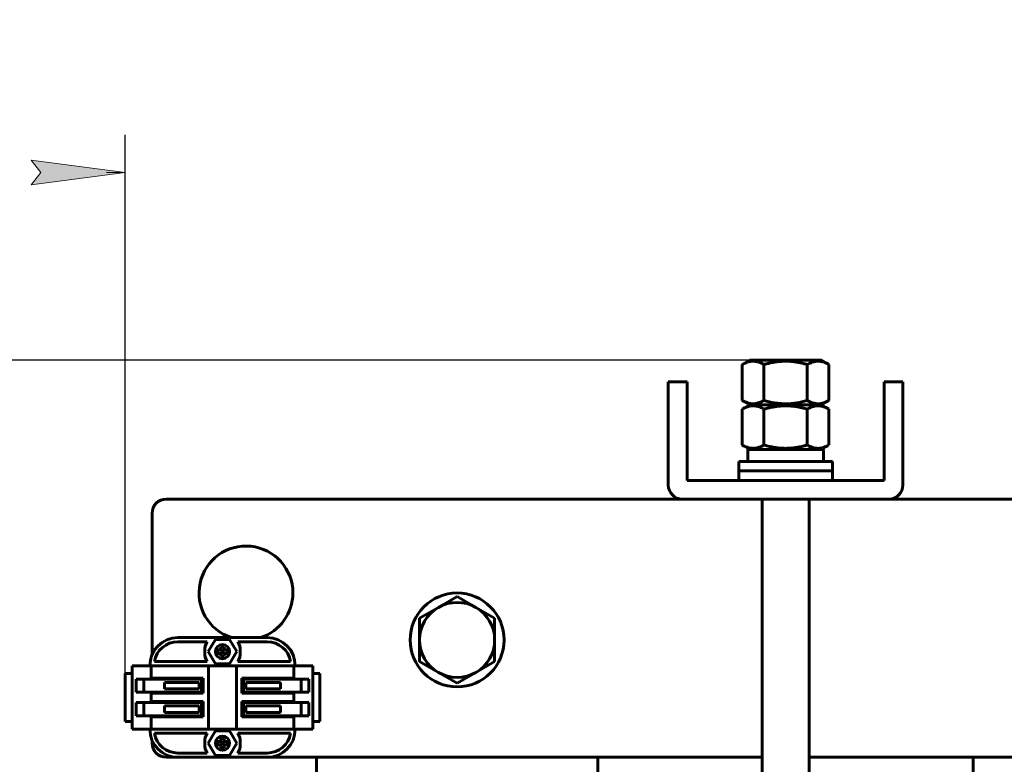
# Model space of a CAD drawing. Header units: millimetres. Extents: x 0 to 297, y 0 to 420.
# Tile 4 of 15: x 104 to 156, y 191 to 230. Entities that reach past the tile are written whole.
import ezdxf

# ---------------------------------------------------------------- set-up
doc = ezdxf.new("R2010")
doc.units = ezdxf.units.MM
doc.linetypes.add('K5LT_BASIC', pattern=[0])
doc.linetypes.add('K5LT_THIN', pattern=[0])
doc.layers.add('Системный слой', color=7, linetype='Continuous')
doc.styles.add('KDIMTEXTSTYLE', font='GOST_AU.SHX', dxfattribs={"width": 0.96, "oblique": 15, "height": 5})
doc.dimstyles.new('KDIMSTYLE (0.25)', dxfattribs={"dimtxt": 5, "dimasz": 1, "dimexe": 2, "dimexo": 0, "dimgap": 1, "dimtad": 1, "dimlfac": 4, "dimtxsty": 'KDIMTEXTSTYLE', "dimsah": 1, "dimcen": 0, "dimdle": 1, "dimadec": 0, "dimazin": 0, "dimtfac": 0.667, "dimtmove": 0, "dimatfit": 3, "dimfxl": 1, "dimtvp": 1, "dimtolj": 1, "dimtzin": 0, "dimarcsym": 0})

# ---------------------------------------------------------------- blocks, each defined once
blk = doc.blocks.new('U16')
at = {"layer": 'Системный слой', "color": 150, "linetype": 'K5LT_BASIC', "lineweight": 60, "true_color": 0x0080ff}
for p, q in [((134.835, 190.089), (134.835, 191.214)), ((134.835, 184.464), (134.835, 188.589)), ((134.835, 136.214), (134.835, 142.964))]:
    blk.add_line(p, q, dxfattribs=at)
blk = doc.blocks.new('U17')
at = {"layer": 'Системный слой', "color": 150, "linetype": 'K5LT_BASIC', "lineweight": 60, "true_color": 0x0080ff}
for p, q in [((119.835, 191.214), (119.835, 184.464)), ((119.835, 142.964), (119.835, 136.214))]:
    blk.add_line(p, q, dxfattribs=at)
blk = doc.blocks.new('U24')
at = {"layer": 'Системный слой', "color": 150, "linetype": 'K5LT_BASIC', "lineweight": 60, "true_color": 0x0080ff}
for p, q in [((142.929, 209.989), (143.882, 209.989)), ((143.882, 209.989), (146.741, 209.989))]:
    blk.add_line(p, q, dxfattribs=at)
blk = doc.blocks.new('U41')
at = {"layer": 'Системный слой', "color": 150, "linetype": 'K5LT_BASIC', "lineweight": 60, "true_color": 0x0080ff}
for p, q in [((154.835, 191.214), (154.835, 190.089)), ((154.835, 188.589), (154.835, 184.464)), ((154.835, 142.964), (154.835, 136.214))]:
    blk.add_line(p, q, dxfattribs=at)
blk = doc.blocks.new('U49')
at = {"layer": 'Системный слой', "color": 150, "linetype": 'K5LT_BASIC', "lineweight": 60, "true_color": 0x0080ff}
for p, q in [((142.335, 206.964), (146.928, 206.964)), ((146.928, 206.964), (147.335, 206.964))]:
    blk.add_line(p, q, dxfattribs=at)
blk = doc.blocks.new('U50')
at = {"layer": 'Системный слой', "color": 150, "linetype": 'K5LT_BASIC', "lineweight": 60, "true_color": 0x0080ff}
for p, q in [((142.335, 206.464), (146.928, 206.464)), ((146.928, 206.464), (147.335, 206.464))]:
    blk.add_line(p, q, dxfattribs=at)
blk = doc.blocks.new('U51')
at = {"layer": 'Системный слой', "color": 150, "linetype": 'K5LT_BASIC', "lineweight": 60, "true_color": 0x0080ff}
for p, q in [((111.085, 204.214), (111.085, 196.688)), ((111.085, 192.114), (111.085, 191.964))]:
    blk.add_line(p, q, dxfattribs=at)
blk = doc.blocks.new('U52')
at = {"layer": 'Системный слой', "color": 150, "linetype": 'K5LT_BASIC', "lineweight": 60, "true_color": 0x0080ff}
for p, q in [((139.335, 204.964), (111.835, 204.964)), ((174.335, 204.964), (150.335, 204.964))]:
    blk.add_line(p, q, dxfattribs=at)
blk = doc.blocks.new('U53')
at = {"layer": 'Системный слой', "color": 150, "linetype": 'K5LT_BASIC', "lineweight": 60, "true_color": 0x0080ff}
for start, end in [(0, 251.8051), (288.1949, 0)]:
    blk.add_arc((116.085, 199.964), 2.5, start, end, dxfattribs=at)
blk = doc.blocks.new('U54')
at = {"layer": 'Системный слой', "color": 150, "linetype": 'K5LT_BASIC', "lineweight": 60, "true_color": 0x0080ff}
for p, q in [((111.835, 191.214), (112.46, 191.214)), ((117.21, 191.214), (143.585, 191.214)), ((146.085, 191.214), (178.585, 191.214))]:
    blk.add_line(p, q, dxfattribs=at)
blk = doc.blocks.new('U55')
at = {"layer": 'Системный слой', "color": 150, "linetype": 'K5LT_BASIC', "lineweight": 60, "true_color": 0x0080ff}
for p, q in [((111.028, 194.126), (111.028, 194.183)), ((111.028, 193.369), (111.028, 193.426))]:
    blk.add_line(p, q, dxfattribs=at)
blk = doc.blocks.new('U56')
at = {"layer": 'Системный слой', "color": 150, "linetype": 'K5LT_BASIC', "lineweight": 60, "true_color": 0x0080ff}
for p, q in [((118.642, 194.183), (118.642, 194.126)), ((118.642, 193.426), (118.642, 193.369))]:
    blk.add_line(p, q, dxfattribs=at)
blk = doc.blocks.new('U57')
at = {"layer": 'Системный слой', "color": 150, "linetype": 'K5LT_BASIC', "lineweight": 60, "true_color": 0x0080ff}
for p, q in [((111.028, 195.376), (111.028, 195.433)), ((111.028, 194.619), (111.028, 194.676))]:
    blk.add_line(p, q, dxfattribs=at)
blk = doc.blocks.new('U58')
at = {"layer": 'Системный слой', "color": 150, "linetype": 'K5LT_BASIC', "lineweight": 60, "true_color": 0x0080ff}
for p, q in [((118.642, 195.433), (118.642, 195.376)), ((118.642, 194.676), (118.642, 194.619))]:
    blk.add_line(p, q, dxfattribs=at)
blk = doc.blocks.new('U60')
at = {"layer": 'Системный слой', "color": 150, "linetype": 'K5LT_BASIC', "lineweight": 60, "true_color": 0x0080ff}
for p, q in [((143.585, 204.964), (143.585, 190.089)), ((143.585, 188.589), (143.585, 126.089)), ((143.585, 117.939), (143.585, 117.614))]:
    blk.add_line(p, q, dxfattribs=at)
blk = doc.blocks.new('U61')
at = {"layer": 'Системный слой', "color": 150, "linetype": 'K5LT_BASIC', "lineweight": 60, "true_color": 0x0080ff}
for p, q in [((146.085, 204.964), (146.085, 190.089)), ((146.085, 188.589), (146.085, 126.089)), ((146.085, 117.939), (146.085, 117.614))]:
    blk.add_line(p, q, dxfattribs=at)
blk = doc.blocks.new('KDIMARROW_01')
at = {"layer": 'Системный слой'}
blk.add_hatch(color=0, dxfattribs=at).paths.add_polyline_path([(-5, -0.658), (0, 0), (-5, 0.658), (-4.5, 0)])
at = {"layer": 'Системный слой', "color": 0, "linetype": 'K5LT_THIN', "lineweight": 18}
for p, q in [((-4.5, 0), (-5, 0.658)), ((-5, 0.658), (0, 0)), ((0, 0), (-5, -0.658)), ((-5, -0.658), (-4.5, 0)), ((0, 0), (-1, 0))]:
    blk.add_line(p, q, dxfattribs=at)

msp = doc.modelspace()

# ---------------------------------------------------------------- linework, layer by layer
at = {"layer": 'Системный слой', "color": 150, "linetype": 'K5LT_BASIC', "lineweight": 60, "true_color": 0x0080ff}
for p, q in [((142.9287, 212.3639), (142.5256, 212.1311)), ((142.5256, 212.1311), (142.5256, 210.2216)), ((142.9287, 212.3639), (146.7412, 212.3639)), ((143.6803, 212.1311), (143.6803, 210.2216)), ((145.9897, 212.1311), (145.9897, 210.2216)), ((146.7412, 212.3639), (147.1444, 212.1311)), ((147.1444, 212.1311), (147.1444, 210.2216)), ((138.585, 210.4639), (138.585, 211.2139)), ((138.585, 211.2139), (139.585, 211.2139)), ((139.585, 211.2139), (139.585, 210.4639)), ((150.085, 211.2139), (151.085, 211.2139)), ((150.085, 210.4639), (150.085, 211.2139)), ((151.085, 211.2139), (151.085, 210.4639)), ((138.585, 210.4639), (138.585, 205.7139)), ((139.585, 205.9639), (139.585, 210.4639)), ((150.085, 210.4639), (150.085, 205.9639)), ((151.085, 205.7139), (151.085, 210.4639)), ((142.9287, 209.9889), (142.5256, 210.2216)), ((142.9287, 209.9889), (142.5256, 209.7561)), ((142.9287, 209.9889), (146.7412, 209.9889)), ((146.7412, 209.9889), (147.1444, 210.2216)), ((146.7412, 209.9889), (147.1444, 209.7561)), ((142.5256, 209.7561), (142.5256, 207.8466)), ((143.6803, 209.7561), (143.6803, 207.8466)), ((145.9897, 209.7561), (145.9897, 207.8466)), ((147.1444, 209.7561), (147.1444, 207.8466)), ((142.9287, 207.6139), (142.5256, 207.8466)), ((146.7412, 207.6139), (147.1444, 207.8466)), ((142.8225, 206.9639), (142.8225, 207.6139)), ((142.8225, 207.6139), (146.8475, 207.6139)), ((146.8475, 206.9639), (146.8475, 207.6139)), ((142.335, 206.4639), (142.335, 206.9639)), ((147.335, 206.4639), (147.335, 206.9639)), ((142.335, 205.9639), (142.335, 206.4639)), ((142.335, 206.4639), (147.335, 206.4639)), ((147.335, 205.9639), (147.335, 206.4639)), ((150.085, 205.9639), (139.585, 205.9639)), ((139.335, 204.9639), (150.335, 204.9639)), ((127.335, 199.7733), (126.335, 199.1959)), ((128.335, 199.1959), (127.335, 199.7733)), ((126.335, 199.1959), (125.335, 198.6186)), ((129.335, 198.6186), (128.335, 199.1959)), ((125.335, 198.6186), (125.335, 197.4639)), ((129.335, 197.4639), (129.335, 198.6186)), ((112.46, 197.5889), (117.21, 197.5889)), ((112.46, 197.3639), (114.0123, 197.3639)), ((114.4561, 197.4951), (114.0772, 196.8389)), ((115.2139, 197.4951), (114.4561, 197.4951)), ((115.5928, 196.8389), (115.2139, 197.4951)), ((115.6577, 197.3639), (117.21, 197.3639)), ((125.335, 197.4639), (125.335, 196.3092)), ((129.335, 196.3092), (129.335, 197.4639)), ((113.885, 196.7889), (113.885, 196.8889)), ((114.0772, 196.8389), (114.4561, 196.1826)), ((114.5912, 196.9326), (114.7412, 196.9326)), ((114.5912, 196.7451), (114.5912, 196.9326)), ((114.7412, 196.7451), (114.5912, 196.7451)), ((114.7412, 197.0826), (114.9287, 197.0826)), ((114.7412, 196.9326), (114.7412, 197.0826)), ((114.7412, 196.9326), (114.835, 196.8389)), ((114.7412, 196.7451), (114.835, 196.8389)), ((114.7412, 196.5951), (114.7412, 196.7451)), ((114.9287, 196.9326), (114.835, 196.8389)), ((114.835, 196.8389), (114.9287, 196.7451)), ((114.9287, 197.0826), (114.9287, 196.9326)), ((114.9287, 196.9326), (115.0787, 196.9326)), ((115.0787, 196.7451), (114.9287, 196.7451)), ((114.9287, 196.7451), (114.9287, 196.5951)), ((115.0787, 196.9326), (115.0787, 196.7451)), ((115.2139, 196.1826), (115.5928, 196.8389)), ((115.785, 196.8889), (115.785, 196.7889)), ((114.0123, 196.3139), (111.205, 196.3139)), ((114.9287, 196.5951), (114.7412, 196.5951)), ((118.465, 196.3139), (115.6577, 196.3139)), ((125.335, 196.3092), (126.335, 195.7318)), ((128.335, 195.7318), (129.335, 196.3092)), ((109.6475, 195.6764), (109.6475, 194.5022)), ((110.0225, 195.6764), (109.6475, 195.6764)), ((110.1848, 196.0889), (110.0225, 196.0889)), ((110.0225, 192.7139), (110.0225, 196.0889)), ((110.8652, 196.0889), (110.1848, 196.0889)), ((110.8652, 196.0889), (111.0275, 196.0889)), ((111.0275, 195.4334), (111.0275, 196.0889)), ((111.124, 196.0889), (111.0275, 196.0889)), ((111.6708, 196.0889), (111.124, 196.0889)), ((111.8243, 196.0889), (111.6708, 196.0889)), ((114.035, 196.0889), (111.8243, 196.0889)), ((114.085, 196.0889), (114.035, 196.0889)), ((114.085, 196.0889), (114.11, 196.0889)), ((114.085, 192.7139), (114.085, 196.0889)), ((115.56, 196.0889), (114.11, 196.0889)), ((114.4561, 196.1826), (115.2139, 196.1826)), ((115.56, 196.0889), (115.585, 196.0889)), ((115.585, 196.0889), (115.585, 192.7139)), ((115.635, 196.0889), (115.585, 196.0889)), ((117.8457, 196.0889), (115.635, 196.0889)), ((117.9992, 196.0889), (117.8457, 196.0889)), ((118.5459, 196.0889), (117.9992, 196.0889)), ((118.6424, 196.0889), (118.5459, 196.0889)), ((118.6424, 196.0889), (118.8048, 196.0889)), ((118.6424, 196.0889), (118.6424, 195.4334)), ((119.4851, 196.0889), (118.8048, 196.0889)), ((119.6475, 196.0889), (119.4851, 196.0889)), ((119.6475, 196.0889), (119.6475, 192.7139)), ((120.0225, 195.6764), (119.6475, 195.6764)), ((120.0225, 194.5022), (120.0225, 195.6764)), ((126.335, 195.7318), (127.335, 195.1545)), ((127.335, 195.1545), (128.335, 195.7318)), ((110.3611, 195.3764), (110.2361, 195.3764)), ((110.2361, 194.6764), (110.2361, 195.3764)), ((110.6003, 195.3764), (110.3611, 195.3764)), ((110.6503, 195.3764), (110.6003, 195.3764)), ((110.6503, 195.3764), (110.7005, 195.3764)), ((110.6503, 195.3764), (110.6503, 194.6764)), ((111.188, 195.3764), (110.7005, 195.3764)), ((111.0275, 195.4334), (111.124, 195.4334)), ((111.124, 195.4334), (111.6708, 195.4334)), ((111.188, 195.3764), (111.2731, 195.3764)), ((111.6548, 195.3764), (111.2731, 195.3764)), ((111.6978, 195.3764), (111.6548, 195.3764)), ((111.6708, 195.4334), (111.8243, 195.4334)), ((113.335, 195.3764), (111.6978, 195.3764)), ((111.7385, 194.8537), (111.7385, 195.199)), ((111.7385, 195.199), (113.335, 195.199)), ((111.8243, 195.4334), (113.8022, 195.4334)), ((113.71, 195.3764), (113.335, 195.3764)), ((113.335, 195.199), (113.5905, 195.199)), ((113.5905, 194.8537), (113.5905, 195.199)), ((113.71, 195.3764), (113.71, 194.6764)), ((113.8022, 195.4334), (113.8022, 194.6193)), ((115.8677, 194.6193), (115.8677, 195.4334)), ((115.8677, 195.4334), (117.8457, 195.4334)), ((116.335, 195.3764), (115.96, 195.3764)), ((115.96, 194.6764), (115.96, 195.3764)), ((116.0795, 195.199), (116.335, 195.199)), ((116.0795, 195.199), (116.0795, 194.8537)), ((117.9721, 195.3764), (116.335, 195.3764)), ((116.335, 195.199), (117.9315, 195.199)), ((117.8457, 195.4334), (117.9992, 195.4334)), ((117.9315, 195.199), (117.9315, 194.8537)), ((118.0152, 195.3764), (117.9721, 195.3764)), ((117.9992, 195.4334), (118.5459, 195.4334)), ((118.3969, 195.3764), (118.0152, 195.3764)), ((118.3969, 195.3764), (118.482, 195.3764)), ((118.9695, 195.3764), (118.482, 195.3764)), ((118.5459, 195.4334), (118.6424, 195.4334)), ((118.9695, 195.3764), (119.0197, 195.3764)), ((119.0697, 195.3764), (119.0197, 195.3764)), ((119.0197, 194.6764), (119.0197, 195.3764)), ((119.3088, 195.3764), (119.0697, 195.3764)), ((119.4338, 195.3764), (119.3088, 195.3764)), ((119.4338, 195.3764), (119.4338, 194.6764)), ((110.2361, 194.6764), (110.3611, 194.6764)), ((110.3611, 194.6764), (110.6003, 194.6764)), ((110.6003, 194.6764), (110.6503, 194.6764)), ((110.7005, 194.6764), (110.6503, 194.6764)), ((110.7005, 194.6764), (111.188, 194.6764)), ((111.124, 194.6193), (111.0275, 194.6193)), ((111.0275, 194.1834), (111.0275, 194.6193)), ((111.6708, 194.6193), (111.124, 194.6193)), ((111.2731, 194.6764), (111.188, 194.6764)), ((111.2731, 194.6764), (111.6548, 194.6764)), ((111.6978, 194.6764), (111.6548, 194.6764)), ((111.8243, 194.6193), (111.6708, 194.6193)), ((111.6978, 194.6764), (113.335, 194.6764)), ((113.335, 194.8537), (111.7385, 194.8537)), ((113.8022, 194.6193), (111.8243, 194.6193)), ((113.5905, 194.8537), (113.335, 194.8537)), ((113.335, 194.6764), (113.71, 194.6764)), ((117.8457, 194.6193), (115.8677, 194.6193)), ((115.96, 194.6764), (116.335, 194.6764)), ((116.335, 194.8537), (116.0795, 194.8537)), ((117.9315, 194.8537), (116.335, 194.8537)), ((116.335, 194.6764), (117.9721, 194.6764)), ((117.9992, 194.6193), (117.8457, 194.6193)), ((117.9721, 194.6764), (118.0152, 194.6764)), ((118.5459, 194.6193), (117.9992, 194.6193)), ((118.3969, 194.6764), (118.0152, 194.6764)), ((118.482, 194.6764), (118.3969, 194.6764)), ((118.482, 194.6764), (118.9695, 194.6764)), ((118.6424, 194.6193), (118.5459, 194.6193)), ((118.6424, 194.6193), (118.6424, 194.1834)), ((119.0197, 194.6764), (118.9695, 194.6764)), ((119.0197, 194.6764), (119.0697, 194.6764)), ((119.0697, 194.6764), (119.3088, 194.6764)), ((119.3088, 194.6764), (119.4338, 194.6764)), ((109.6475, 194.5022), (109.6475, 194.3005)), ((109.6475, 194.3005), (109.6475, 193.1264)), ((110.2361, 193.4264), (110.2361, 194.1264)), ((110.3611, 194.1264), (110.2361, 194.1264)), ((110.6003, 194.1264), (110.3611, 194.1264)), ((110.6503, 194.1264), (110.6003, 194.1264)), ((110.6503, 194.1264), (110.7005, 194.1264)), ((110.6503, 194.1264), (110.6503, 193.4264)), ((111.188, 194.1264), (110.7005, 194.1264)), ((111.0275, 194.1834), (111.124, 194.1834)), ((111.124, 194.1834), (111.6708, 194.1834)), ((111.188, 194.1264), (111.2731, 194.1264)), ((111.6548, 194.1264), (111.2731, 194.1264)), ((111.6978, 194.1264), (111.6548, 194.1264)), ((111.6708, 194.1834), (111.8243, 194.1834)), ((113.335, 194.1264), (111.6978, 194.1264)), ((111.8243, 194.1834), (113.8022, 194.1834)), ((113.71, 194.1264), (113.335, 194.1264)), ((113.71, 194.1264), (113.71, 193.4264)), ((113.8022, 194.1834), (113.8022, 193.3693)), ((115.8677, 194.1834), (117.8457, 194.1834)), ((115.8677, 193.3693), (115.8677, 194.1834)), ((115.96, 193.4264), (115.96, 194.1264)), ((116.335, 194.1264), (115.96, 194.1264)), ((117.9721, 194.1264), (116.335, 194.1264)), ((117.8457, 194.1834), (117.9992, 194.1834)), ((118.0152, 194.1264), (117.9721, 194.1264)), ((117.9992, 194.1834), (118.5459, 194.1834)), ((118.3969, 194.1264), (118.0152, 194.1264)), ((118.3969, 194.1264), (118.482, 194.1264)), ((118.9695, 194.1264), (118.482, 194.1264)), ((118.5459, 194.1834), (118.6424, 194.1834)), ((118.9695, 194.1264), (119.0197, 194.1264)), ((119.0697, 194.1264), (119.0197, 194.1264)), ((119.0197, 193.4264), (119.0197, 194.1264)), ((119.3088, 194.1264), (119.0697, 194.1264)), ((119.4338, 194.1264), (119.3088, 194.1264)), ((119.4338, 194.1264), (119.4338, 193.4264)), ((120.0225, 194.5022), (120.0225, 194.3005)), ((120.0225, 193.1264), (120.0225, 194.3005)), ((111.7385, 193.949), (113.335, 193.949)), ((111.7385, 193.6037), (111.7385, 193.949)), ((113.335, 193.6037), (111.7385, 193.6037)), ((113.335, 193.949), (113.5905, 193.949)), ((113.5905, 193.6037), (113.335, 193.6037)), ((113.5905, 193.6037), (113.5905, 193.949)), ((116.0795, 193.949), (116.0795, 193.6037)), ((116.0795, 193.949), (116.335, 193.949)), ((116.335, 193.6037), (116.0795, 193.6037)), ((116.335, 193.949), (117.9315, 193.949)), ((117.9315, 193.6037), (116.335, 193.6037)), ((117.9315, 193.949), (117.9315, 193.6037)), ((110.0225, 193.1264), (109.6475, 193.1264)), ((110.2361, 193.4264), (110.3611, 193.4264)), ((110.3611, 193.4264), (110.6003, 193.4264)), ((110.6003, 193.4264), (110.6503, 193.4264)), ((110.7005, 193.4264), (110.6503, 193.4264)), ((110.7005, 193.4264), (111.188, 193.4264)), ((111.0275, 192.7139), (111.0275, 193.3693)), ((111.124, 193.3693), (111.0275, 193.3693)), ((111.6708, 193.3693), (111.124, 193.3693)), ((111.2731, 193.4264), (111.188, 193.4264)), ((111.2731, 193.4264), (111.6548, 193.4264)), ((111.6978, 193.4264), (111.6548, 193.4264)), ((111.8243, 193.3693), (111.6708, 193.3693)), ((111.6978, 193.4264), (113.335, 193.4264)), ((113.8022, 193.3693), (111.8243, 193.3693)), ((113.335, 193.4264), (113.71, 193.4264)), ((117.8457, 193.3693), (115.8677, 193.3693)), ((115.96, 193.4264), (116.335, 193.4264)), ((116.335, 193.4264), (117.9721, 193.4264)), ((117.9992, 193.3693), (117.8457, 193.3693)), ((117.9721, 193.4264), (118.0152, 193.4264)), ((118.5459, 193.3693), (117.9992, 193.3693)), ((118.3969, 193.4264), (118.0152, 193.4264)), ((118.482, 193.4264), (118.3969, 193.4264)), ((118.482, 193.4264), (118.9695, 193.4264)), ((118.6424, 193.3693), (118.5459, 193.3693)), ((118.6424, 193.3693), (118.6424, 192.7139)), ((119.0197, 193.4264), (118.9695, 193.4264)), ((119.0197, 193.4264), (119.0697, 193.4264)), ((119.0697, 193.4264), (119.3088, 193.4264)), ((119.3088, 193.4264), (119.4338, 193.4264)), ((120.0225, 193.1264), (119.6475, 193.1264)), ((110.0225, 192.7139), (110.1848, 192.7139)), ((110.8652, 192.7139), (110.1848, 192.7139)), ((111.0275, 192.7139), (110.8652, 192.7139)), ((111.0275, 192.7139), (111.124, 192.7139)), ((111.6708, 192.7139), (111.124, 192.7139)), ((111.6708, 192.7139), (111.8243, 192.7139)), ((114.035, 192.7139), (111.8243, 192.7139)), ((114.035, 192.7139), (114.085, 192.7139)), ((114.4561, 192.6201), (114.0772, 191.9639)), ((114.11, 192.7139), (114.085, 192.7139)), ((115.56, 192.7139), (114.11, 192.7139)), ((115.2139, 192.6201), (114.4561, 192.6201)), ((115.5928, 191.9639), (115.2139, 192.6201)), ((115.585, 192.7139), (115.56, 192.7139)), ((115.585, 192.7139), (115.635, 192.7139)), ((117.8457, 192.7139), (115.635, 192.7139)), ((117.8457, 192.7139), (117.9992, 192.7139)), ((118.5459, 192.7139), (117.9992, 192.7139)), ((118.5459, 192.7139), (118.6424, 192.7139)), ((118.8048, 192.7139), (118.6424, 192.7139)), ((119.4851, 192.7139), (118.8048, 192.7139)), ((119.6475, 192.7139), (119.4851, 192.7139)), ((111.205, 192.4889), (114.0123, 192.4889)), ((113.885, 191.9139), (113.885, 192.0139)), ((114.5912, 191.8701), (114.5912, 192.0576)), ((114.5912, 192.0576), (114.7412, 192.0576)), ((114.7412, 192.0576), (114.7412, 192.2076)), ((114.7412, 192.2076), (114.9287, 192.2076)), ((114.7412, 192.0576), (114.835, 191.9639)), ((114.9287, 192.0576), (114.835, 191.9639)), ((114.9287, 192.2076), (114.9287, 192.0576)), ((114.9287, 192.0576), (115.0787, 192.0576)), ((115.0787, 192.0576), (115.0787, 191.8701)), ((115.6577, 192.4889), (118.465, 192.4889)), ((115.785, 192.0139), (115.785, 191.9139)), ((114.0772, 191.9639), (114.4561, 191.3076)), ((114.7412, 191.8701), (114.5912, 191.8701)), ((114.7412, 191.8701), (114.835, 191.9639)), ((114.7412, 191.7201), (114.7412, 191.8701)), ((114.9287, 191.7201), (114.7412, 191.7201)), ((114.835, 191.9639), (114.9287, 191.8701)), ((115.0787, 191.8701), (114.9287, 191.8701)), ((114.9287, 191.8701), (114.9287, 191.7201)), ((115.2139, 191.3076), (115.5928, 191.9639)), ((114.0123, 191.4389), (112.46, 191.4389)), ((117.21, 191.2139), (112.46, 191.2139)), ((114.4561, 191.3076), (115.2139, 191.3076)), ((117.21, 191.4389), (115.6577, 191.4389))]:
    msp.add_line(p, q, dxfattribs=at)
for centre, radius in [((127.335, 197.4639), 2.5), ((114.835, 196.8389), 0.3772), ((114.835, 196.8389), 0.3673), ((114.835, 191.9639), 0.3772), ((114.835, 191.9639), 0.3673)]:
    msp.add_circle(centre, radius, dxfattribs=at)
for centre, radius, start, end in [((139.335, 205.7139), 0.75, 180, 270), ((150.335, 205.7139), 0.75, 270, 0), ((111.835, 204.2139), 0.75, 90, 180), ((127.335, 197.4639), 2, 60, 120), ((127.335, 197.4639), 2, 120, 180), ((127.335, 197.4639), 2, 0, 60), ((112.46, 196.0889), 1.5, 90, 180), ((112.46, 196.0889), 1.275, 90, 169.83575), ((114.835, 196.8889), 0.95, 150, 180), ((114.835, 196.8889), 0.95, 0, 30), ((117.21, 196.0889), 1.5, 0, 90), ((117.21, 196.0889), 1.275, 10.16425, 90), ((127.335, 197.4639), 2, 180, 240), ((127.335, 197.4639), 2, 300, 0), ((114.835, 196.7889), 0.95, 180, 210), ((114.835, 196.7889), 0.95, 330, 0), ((127.335, 197.4639), 2, 240, 300), ((112.46, 192.7139), 1.5, 180, 270), ((117.21, 192.7139), 1.5, 270, 0), ((112.46, 192.7139), 1.275, 190.16425, 270), ((114.835, 192.0139), 0.95, 150, 180), ((114.835, 192.0139), 0.95, 0, 30), ((117.21, 192.7139), 1.275, 270, 349.83575), ((111.835, 191.9639), 0.75, 180, 270), ((114.835, 191.9139), 0.95, 180, 210), ((114.835, 191.9139), 0.95, 330, 0)]:
    msp.add_arc(centre, radius, start, end, dxfattribs=at)
for points, knots in [([(142.5256, 212.1311), (142.5918, 212.1693), (142.6938, 212.2207), (142.8215, 212.2663), (142.907, 212.2888), (142.983, 212.3026), (143.0486, 212.3087), (143.1141, 212.3103), (143.1794, 212.3075), (143.2556, 212.2974), (143.3306, 212.2812), (143.427, 212.2526), (143.5439, 212.2053), (143.6353, 212.157), (143.6803, 212.1311)], [0, 0, 0, 0, 2.647855, 4.0331334, 4.9873359, 5.9684561, 6.9711097, 7.5141628, 8.4876086, 9.4762793, 10.4385898, 11.3725017, 13.1981603, 15, 15, 15, 15]), ([(143.6803, 212.1311), (143.6996, 212.1367), (143.7385, 212.1477), (143.7975, 212.1637), (143.8564, 212.179), (143.9349, 212.1985), (144.0333, 212.221), (144.1835, 212.2512), (144.3127, 212.2719), (144.4205, 212.2853), (144.4746, 212.2913), (144.5289, 212.2964), (144.583, 212.3007), (144.6374, 212.3042), (144.7101, 212.3078), (144.789, 212.3098), (144.8734, 212.3098), (144.946, 212.3082), (145.0188, 212.3051), (145.0879, 212.3007), (145.1535, 212.2954), (145.2161, 212.2891), (145.2785, 212.2819), (145.3552, 212.2716), (145.4462, 212.2575), (145.5901, 212.2313), (145.7715, 212.1911), (145.9171, 212.152), (145.9897, 212.1311)], [0.0000002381, 0.0000002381, 0.0000002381, 0.0000002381, 0.0002417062, 0.0004831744, 0.0007246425, 0.0009661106, 0.0014490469, 0.0019319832, 0.0028015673, 0.0030189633, 0.0032363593, 0.0034537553, 0.0036711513, 0.0038883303, 0.0041055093, 0.0045398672, 0.0048266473, 0.0051134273, 0.0054002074, 0.0056869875, 0.0059366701, 0.0061863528, 0.0064360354, 0.006685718, 0.0071112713, 0.0075368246, 0.0084332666, 0.0093297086, 0.0093297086, 0.0093297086, 0.0093297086]), ([(145.9897, 212.1311), (146.0564, 212.1696), (146.1593, 212.2214), (146.2878, 212.267), (146.374, 212.2894), (146.4499, 212.303), (146.5145, 212.3088), (146.5793, 212.3103), (146.644, 212.3074), (146.7207, 212.2973), (146.8008, 212.2798), (146.8975, 212.2503), (147.014, 212.2021), (147.1, 212.1567), (147.1444, 212.1311)], [0, 0, 0, 0, 2.6448212, 4.0488835, 5.0105795, 5.9916326, 6.9849905, 7.4978502, 8.4818522, 9.4652878, 10.4342862, 11.5598166, 13.2001217, 15, 15, 15, 15]), ([(143.6803, 210.2216), (143.614, 210.1834), (143.5121, 210.132), (143.3844, 210.0864), (143.2989, 210.0639), (143.2229, 210.0501), (143.1573, 210.044), (143.0917, 210.0424), (143.0265, 210.0452), (142.9503, 210.0553), (142.8753, 210.0716), (142.7789, 210.1001), (142.662, 210.1474), (142.5705, 210.1957), (142.5256, 210.2216)], [0, 0, 0, 0, 2.647855, 4.0331334, 4.9873359, 5.9684561, 6.9711097, 7.5141628, 8.4876086, 9.4762793, 10.4385898, 11.3725017, 13.1981603, 15, 15, 15, 15]), ([(142.5256, 209.7561), (142.5804, 209.7877), (142.6706, 209.8344), (142.7869, 209.8798), (142.8723, 209.9054), (142.9505, 209.9226), (143.028, 209.9327), (143.106, 209.9358), (143.181, 209.9323), (143.2572, 209.9221), (143.3439, 209.9032), (143.4855, 209.8583), (143.6012, 209.8017), (143.6803, 209.7561)], [0, 0, 0, 0, 2.074396, 3.3575132, 4.239852, 5.1514621, 6.1613594, 7.0115173, 7.9402404, 8.8547722, 9.7562972, 11.0753499, 14, 14, 14, 14]), ([(145.9897, 210.2216), (145.8011, 210.1672), (145.6112, 210.1223), (145.2274, 210.0602), (145.0335, 210.0431), (144.739, 210.0429), (144.6404, 210.0471), (144.4453, 210.0634), (144.3484, 210.0755), (144.0594, 210.1222), (143.8691, 210.1671), (143.6803, 210.2216)], [0.0000002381, 0.0000002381, 0.0000002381, 0.0000002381, 0.0023326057, 0.0023326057, 0.0046649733, 0.0046649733, 0.0058311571, 0.0058311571, 0.006997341, 0.006997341, 0.0093297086, 0.0093297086, 0.0093297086, 0.0093297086]), ([(143.6803, 209.7561), (143.6996, 209.7617), (143.7385, 209.7727), (143.7975, 209.7887), (143.8564, 209.804), (143.9349, 209.8235), (144.0333, 209.846), (144.1835, 209.8762), (144.3127, 209.8969), (144.4205, 209.9103), (144.4746, 209.9163), (144.5289, 209.9214), (144.583, 209.9257), (144.6374, 209.9292), (144.7101, 209.9328), (144.789, 209.9348), (144.8734, 209.9348), (144.946, 209.9332), (145.0188, 209.9301), (145.0879, 209.9257), (145.1535, 209.9204), (145.2161, 209.9141), (145.2785, 209.9069), (145.3552, 209.8966), (145.4462, 209.8825), (145.5901, 209.8563), (145.7715, 209.8161), (145.9171, 209.777), (145.9897, 209.7561)], [0.0000002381, 0.0000002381, 0.0000002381, 0.0000002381, 0.0002417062, 0.0004831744, 0.0007246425, 0.0009661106, 0.0014490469, 0.0019319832, 0.0028015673, 0.0030189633, 0.0032363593, 0.0034537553, 0.0036711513, 0.0038883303, 0.0041055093, 0.0045398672, 0.0048266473, 0.0051134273, 0.0054002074, 0.0056869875, 0.0059366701, 0.0061863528, 0.0064360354, 0.006685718, 0.0071112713, 0.0075368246, 0.0084332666, 0.0093297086, 0.0093297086, 0.0093297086, 0.0093297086]), ([(147.1444, 210.2216), (147.0511, 210.1677), (146.9565, 210.1229), (146.7637, 210.0602), (146.6648, 210.043), (146.4696, 210.043), (146.3727, 210.0597), (146.1798, 210.1219), (146.0836, 210.1674), (145.9897, 210.2216)], [0.0034215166, 0.0034215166, 0.0034215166, 0.0034215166, 0.0057525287, 0.0057525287, 0.0080835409, 0.0080835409, 0.0104145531, 0.0104145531, 0.0127455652, 0.0127455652, 0.0127455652, 0.0127455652]), ([(145.9897, 209.7561), (146.0559, 209.7943), (146.1579, 209.8457), (146.2856, 209.8913), (146.3711, 209.9138), (146.4471, 209.9276), (146.5127, 209.9337), (146.5782, 209.9353), (146.6435, 209.9325), (146.7197, 209.9224), (146.7947, 209.9062), (146.8911, 209.8776), (147.008, 209.8303), (147.0994, 209.782), (147.1444, 209.7561)], [0, 0, 0, 0, 2.647855, 4.0331334, 4.9873359, 5.9684561, 6.9711097, 7.5141628, 8.4876086, 9.4762793, 10.4385898, 11.3725017, 13.1981603, 15, 15, 15, 15]), ([(143.6803, 207.8466), (143.6135, 207.8081), (143.5107, 207.7563), (143.3822, 207.7107), (143.2959, 207.6883), (143.22, 207.6748), (143.1555, 207.6689), (143.0907, 207.6674), (143.026, 207.6703), (142.9493, 207.6804), (142.8691, 207.6979), (142.7725, 207.7275), (142.6559, 207.7756), (142.5699, 207.821), (142.5256, 207.8466)], [0, 0, 0, 0, 2.6448212, 4.0488835, 5.0105795, 5.9916326, 6.9849905, 7.4978502, 8.4818522, 9.4652878, 10.4342862, 11.5598166, 13.2001217, 15, 15, 15, 15]), ([(145.9897, 207.8466), (145.9704, 207.841), (145.9314, 207.83), (145.8724, 207.814), (145.8136, 207.7987), (145.7351, 207.7792), (145.6367, 207.7568), (145.4865, 207.7265), (145.3573, 207.7058), (145.2494, 207.6924), (145.1953, 207.6864), (145.1411, 207.6813), (145.0869, 207.677), (145.0326, 207.6735), (144.9598, 207.6699), (144.8809, 207.6679), (144.7966, 207.6679), (144.7239, 207.6695), (144.6512, 207.6726), (144.5821, 207.677), (144.5165, 207.6824), (144.4539, 207.6886), (144.3915, 207.6959), (144.3148, 207.7061), (144.2238, 207.7202), (144.0799, 207.7464), (143.8984, 207.7866), (143.7529, 207.8257), (143.6803, 207.8466)], [0.0000002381, 0.0000002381, 0.0000002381, 0.0000002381, 0.0002417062, 0.0004831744, 0.0007246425, 0.0009661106, 0.0014490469, 0.0019319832, 0.0028015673, 0.0030189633, 0.0032363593, 0.0034537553, 0.0036711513, 0.0038883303, 0.0041055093, 0.0045398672, 0.0048266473, 0.0051134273, 0.0054002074, 0.0056869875, 0.0059366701, 0.0061863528, 0.0064360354, 0.006685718, 0.0071112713, 0.0075368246, 0.0084332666, 0.0093297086, 0.0093297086, 0.0093297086, 0.0093297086]), ([(147.1444, 207.8466), (147.0501, 207.7922), (146.9552, 207.7473), (146.7633, 207.6852), (146.6663, 207.6681), (146.5191, 207.6679), (146.4697, 207.6721), (146.3722, 207.6884), (146.3237, 207.7005), (146.1792, 207.7472), (146.0841, 207.7921), (145.9897, 207.8466)], [0.0000002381, 0.0000002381, 0.0000002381, 0.0000002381, 0.0023326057, 0.0023326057, 0.0046649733, 0.0046649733, 0.0058311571, 0.0058311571, 0.006997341, 0.006997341, 0.0093297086, 0.0093297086, 0.0093297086, 0.0093297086])]:
    msp.add_open_spline(points, degree=3, knots=knots, dxfattribs=at)

# ---------------------------------------------------------------- block references
at = {"layer": 'Системный слой'}
for name in ['U24', 'U49', 'U50', 'U52', 'U60', 'U61', 'U51', 'U53', 'U57', 'U58', 'U55', 'U56', 'U54', 'U17', 'U16', 'U41']:
    msp.add_blockref(name, (0, 0), dxfattribs=at)

# ---------------------------------------------------------------- dimensions: what is measured, and where the dimension line sits
at = {"layer": 'Системный слой', "color": 7}
msp.add_linear_dim(base=(109.6475, 222.3639), p1=(219.8337, 185.9847), p2=(109.6475, 195.6764), location=(164.7406, 222.3639), text='\\H5.0;\\W0.965;\\Q15;\\H5.0;\\W0.965;\\Q15;\\Q15;Ш', dimstyle='KDIMSTYLE (0.25)', override={"dimexo": 0, "dimblk1": 'KDIMARROW_01', "dimblk2": 'KDIMARROW_01', "dimse1": 0, "dimse2": 0, "dimclrt": 7, "dimtolj": 1}, dxfattribs=at).render()
msp.add_linear_dim(base=(99.6475, 212.3639), p1=(139.085, 116.2139), p2=(142.9287, 212.3639), angle=90, location=(99.6475, 164.2889), text='\\H5.0;\\W0.965;\\Q15;\\H5.0;\\W0.965;\\Q15;\\Q15;В', dimstyle='KDIMSTYLE (0.25)', override={"dimexo": 0, "dimblk1": 'KDIMARROW_01', "dimblk2": 'KDIMARROW_01', "dimse1": 0, "dimse2": 0, "dimclrt": 7, "dimtolj": 1}, dxfattribs=at).render()

doc.saveas('drawing.dxf')
